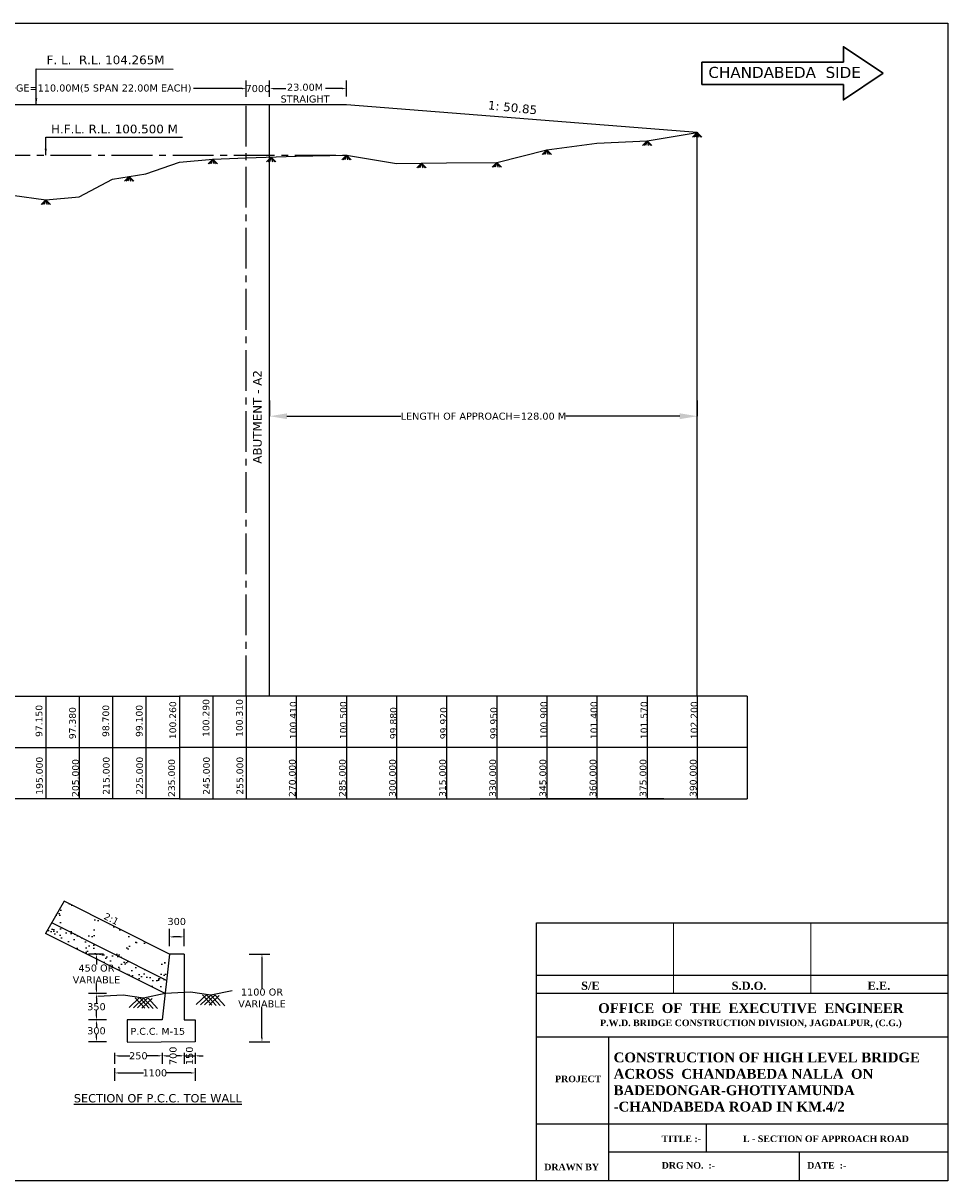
# Model space of a CAD drawing. Header units: feet. Extents: x -7746059455 to -3872629402, y -13315170765 to -6657188523.
# Tile 34 of 52: x -3872814378 to -3872779780, y -6657607605 to -6657564280. Entities that reach past the tile are written whole.
import ezdxf

# ---------------------------------------------------------------- set-up
doc = ezdxf.new("R2010")
doc.units = ezdxf.units.FT
doc.header["$MEASUREMENT"] = 0
doc.header["$PDMODE"] = 34
doc.header["$PDSIZE"] = 40
doc.linetypes.add('CENTER2', pattern=[28.575, 19.05, -3.175, 3.175, -3.175])
for name, color, linetype in [('CHAINAGE', 7, 'Continuous'), ('CHNGE', 7, 'Continuous'), ('GROUND_LVL', 114, 'Continuous'), ('TEX', 6, 'Continuous'), ('TEXT', 7, 'Continuous')]:
    doc.layers.add(name, color=color, linetype=linetype)
doc.layers.add('DIMENTION', color=7, linetype='Continuous', lineweight=9)
doc.styles.get("Standard").update_dxf_attribs({"font": 'verdana.ttf', "height": 264})
doc.dimstyles.new('Copy of ISO-25--------4', dxfattribs={"dimtxt": 200, "dimasz": 150, "dimexe": 300, "dimexo": 300, "dimgap": 0.02, "dimtad": 0, "dimtih": 1, "dimtoh": 1, "dimdec": 0, "dimlfac": 4, "dimdsep": 46, "dimtxsty": 'Standard', "dimcen": 150, "dimclrd": 1, "dimclre": 1, "dimclrt": 1, "dimadec": 0, "dimazin": 0, "dimtfac": 1, "dimtdec": 0, "dimtmove": 2, "dimatfit": 3, "dimfxl": 300, "dimarcsym": 0})
doc.dimstyles.new('Copy of Standard', dxfattribs={"dimtxt": 150.0005, "dimasz": 650, "dimexe": 0.18, "dimexo": 0.0625, "dimgap": 0.09, "dimtad": 0, "dimtih": 1, "dimtoh": 1, "dimdec": 0, "dimzin": 0, "dimdsep": 46, "dimtxsty": 'Standard', "dimcen": 0.09, "dimclrt": 3, "dimadec": 0, "dimazin": 0, "dimtfac": 1, "dimtdec": 0, "dimtofl": 0, "dimtmove": 0, "dimatfit": 3, "dimfxl": 1, "dimtolj": 1, "dimtzin": 0, "dimarcsym": 0})
doc.dimstyles.new('ISO-25--------1', dxfattribs={"dimtxt": 264, "dimasz": 240, "dimexe": 300, "dimexo": 300, "dimgap": 0.02, "dimtad": 0, "dimtih": 1, "dimtoh": 1, "dimdec": 0, "dimlfac": 16, "dimdsep": 46, "dimtxsty": 'Standard', "dimcen": 192, "dimclrd": 1, "dimclre": 1, "dimclrt": 1, "dimadec": 0, "dimazin": 0, "dimtfac": 1, "dimtdec": 0, "dimtmove": 2, "dimatfit": 3, "dimfxl": 300, "dimarcsym": 0})
doc.dimstyles.new('ISO-25--------8', dxfattribs={"dimtxt": 264, "dimasz": 150, "dimexe": 300, "dimexo": 300, "dimgap": 0.02, "dimtad": 0, "dimtih": 1, "dimtoh": 1, "dimdec": 0, "dimlfac": 8, "dimdsep": 46, "dimtxsty": 'Standard', "dimcen": 150, "dimclrd": 1, "dimclre": 1, "dimclrt": 1, "dimadec": 0, "dimazin": 0, "dimtfac": 1, "dimtdec": 0, "dimtmove": 2, "dimatfit": 3, "dimfxl": 300, "dimarcsym": 0})
pattern_1 = [(142.5, (-3874850147.3, -6671332261.03), (15.313714, 468.411727), [0, -369.512685, 0, -413.270766, 0, -395.038232]), (172.5, (-3874850147.3, -6671332261.03), (-430.233515, 686.06498), [0, -199.34237, 0, -333.047618, 0, -127.627737]), (212.5, (-3874849848.3, -6671332261.03), (-757.04929, 1.375718), [0, -121.550225, 0, -437.580811, 0, -571.286059]), (222.5, (-3874849848.3, -6671332261.03), (-730.790733, 213.363325), [0, -60.775113, 0, -286.858532, 0, -328.185609])]

# ---------------------------------------------------------------- blocks, each defined once
blk = doc.blocks.new('*D94')
at = {"layer": 'Defpoints', "color": 0, "ltscale": 20, "transparency": 16777216}
for p in [(-3872808905.437021, -6657598475.125471), (-3872808905.437021, -6657599118.607933), (-3872808358.461006, -6657599118.607933)]:
    blk.add_point(p, dxfattribs=at)
at = {"layer": 'TEX', "color": 1, "lineweight": -2, "ltscale": 20, "transparency": 16777216}
for p, q in [((-3872808905.437021, -6657598818.607933), (-3872808905.437021, -6657598175.125471)), ((-3872808358.461006, -6657598818.607933), (-3872808358.461006, -6657598175.125471)), ((-3872808508.461006, -6657598475.125471), (-3872808755.437021, -6657598475.125471))]:
    blk.add_line(p, q, dxfattribs=at)
at = {"layer": 'TEX', "color": 1, "ltscale": 20, "transparency": 16777216}
for points in [[(-3872808755.437021, -6657598450.125471), (-3872808755.437021, -6657598500.125471), (-3872808905.437021, -6657598475.125471)], [(-3872808508.461006, -6657598450.125471), (-3872808508.461006, -6657598500.125471), (-3872808358.461006, -6657598475.125471)]]:
    blk.add_solid(points, dxfattribs=at)
at = {"layer": 'TEX', "color": 1, "ltscale": 20, "transparency": 16777216, "insert": (-3872808631.949014, -6657597900.122859), "char_height": 264, "attachment_point": 5}
blk.add_mtext('300', dxfattribs=at)
blk = doc.blocks.new('*D95')
at = {"layer": 'Defpoints', "color": 0, "ltscale": 20, "transparency": 16777216}
for p in [(-3872810956.59707, -6657600599.674765), (-3872811636.057668, -6657601580), (-3872810956.59707, -6657601580)]:
    blk.add_point(p, dxfattribs=at)
at = {"layer": 'TEX', "color": 1, "lineweight": -2, "ltscale": 20, "transparency": 16777216}
for p, q in [((-3872811256.59707, -6657600599.674765), (-3872811936.057668, -6657600599.674765)), ((-3872811636.057668, -6657600749.674765), (-3872811636.057668, -6657600952.321075)), ((-3872811636.057668, -6657601430), (-3872811636.057668, -6657601227.353687)), ((-3872811256.59707, -6657601580), (-3872811936.057668, -6657601580))]:
    blk.add_line(p, q, dxfattribs=at)
at = {"layer": 'TEX', "color": 1, "ltscale": 20, "transparency": 16777216}
for points in [[(-3872811661.057668, -6657600749.674765), (-3872811611.057668, -6657600749.674765), (-3872811636.057668, -6657600599.674765)], [(-3872811661.057668, -6657601430), (-3872811611.057668, -6657601430), (-3872811636.057668, -6657601580)]]:
    blk.add_solid(points, dxfattribs=at)
at = {"layer": 'TEX', "color": 1, "ltscale": 20, "transparency": 16777216, "insert": (-3872811636.057668, -6657601089.837382), "char_height": 264, "attachment_point": 5}
blk.add_mtext('350', dxfattribs=at)
blk = doc.blocks.new('*D96')
at = {"layer": 'Defpoints', "color": 0, "ltscale": 20, "transparency": 16777216}
for p in [(-3872810956.59707, -6657601580), (-3872811636.057668, -6657602400.46402), (-3872810956.59707, -6657602400.46402)]:
    blk.add_point(p, dxfattribs=at)
at = {"layer": 'TEX', "color": 1, "lineweight": -2, "ltscale": 20, "transparency": 16777216}
for p, q in [((-3872811256.59707, -6657601580), (-3872811936.057668, -6657601580)), ((-3872811636.057668, -6657601730), (-3872811636.057668, -6657601852.715704)), ((-3872811636.057668, -6657602250.46402), (-3872811636.057668, -6657602127.748316)), ((-3872811256.59707, -6657602400.46402), (-3872811936.057668, -6657602400.46402))]:
    blk.add_line(p, q, dxfattribs=at)
at = {"layer": 'TEX', "color": 1, "ltscale": 20, "transparency": 16777216}
for points in [[(-3872811661.057668, -6657601730), (-3872811611.057668, -6657601730), (-3872811636.057668, -6657601580)], [(-3872811661.057668, -6657602250.46402), (-3872811611.057668, -6657602250.46402), (-3872811636.057668, -6657602400.46402)]]:
    blk.add_solid(points, dxfattribs=at)
at = {"layer": 'TEX', "color": 1, "ltscale": 20, "transparency": 16777216, "insert": (-3872811636.057667, -6657601990.232011), "char_height": 264, "attachment_point": 5}
blk.add_mtext('300', dxfattribs=at)
blk = doc.blocks.new('*D97')
at = {"layer": 'Defpoints', "color": 0, "ltscale": 20, "transparency": 16777216}
for p in [(-3872810956.59707, -6657602513.731712), (-3872809178.925027, -6657602513.731712), (-3872809178.925027, -6657602925.744815)]:
    blk.add_point(p, dxfattribs=at)
at = {"layer": 'TEX', "color": 1, "lineweight": -2, "ltscale": 20, "transparency": 16777216}
for p, q in [((-3872810956.59707, -6657602813.731712), (-3872810956.59707, -6657603225.744815)), ((-3872810806.59707, -6657602925.744815), (-3872810387.807912, -6657602925.744815)), ((-3872809328.925027, -6657602925.744815), (-3872809747.714185, -6657602925.744815)), ((-3872809178.925027, -6657602813.731712), (-3872809178.925027, -6657603225.744815))]:
    blk.add_line(p, q, dxfattribs=at)
at = {"layer": 'TEX', "color": 1, "ltscale": 20, "transparency": 16777216}
for points in [[(-3872810806.59707, -6657602900.744815), (-3872810806.59707, -6657602950.744815), (-3872810956.59707, -6657602925.744815)], [(-3872809328.925027, -6657602900.744815), (-3872809328.925027, -6657602950.744815), (-3872809178.925027, -6657602925.744815)]]:
    blk.add_solid(points, dxfattribs=at)
at = {"layer": 'TEX', "color": 1, "ltscale": 20, "transparency": 16777216, "insert": (-3872810067.761049, -6657602925.744815), "char_height": 264, "attachment_point": 5}
blk.add_mtext('250', dxfattribs=at)
blk = doc.blocks.new('*D98')
at = {"layer": 'Defpoints', "color": 0, "ltscale": 20, "transparency": 16777216}
for p in [(-3872809178.925027, -6657602513.731712), (-3872808358.461006, -6657602513.731712), (-3872808358.461006, -6657602925.744815)]:
    blk.add_point(p, dxfattribs=at)
at = {"layer": 'TEX', "color": 1, "lineweight": -2, "ltscale": 20, "transparency": 16777216}
for p, q in [((-3872809178.925027, -6657602813.731712), (-3872809178.925027, -6657603225.744815)), ((-3872809028.925027, -6657602925.744815), (-3872808906.120671, -6657602925.744815)), ((-3872808508.461006, -6657602925.744815), (-3872808631.265358, -6657602925.744815)), ((-3872808358.461006, -6657602813.731712), (-3872808358.461006, -6657603225.744815))]:
    blk.add_line(p, q, dxfattribs=at)
at = {"layer": 'TEX', "color": 1, "ltscale": 20, "transparency": 16777216}
for points in [[(-3872809028.925027, -6657602900.744815), (-3872809028.925027, -6657602950.744815), (-3872809178.925027, -6657602925.744815)], [(-3872808508.461006, -6657602900.744815), (-3872808508.461006, -6657602950.744815), (-3872808358.461006, -6657602925.744815)]]:
    blk.add_solid(points, dxfattribs=at)
at = {"layer": 'TEX', "color": 1, "ltscale": 20, "transparency": 16777216, "insert": (-3872808768.693015, -6657602925.744815), "char_height": 264, "attachment_point": 5, "rotation": 90}
blk.add_mtext('700', dxfattribs=at)
blk = doc.blocks.new('*D99')
at = {"layer": 'Defpoints', "color": 0, "ltscale": 20, "transparency": 16777216}
for p in [(-3872808358.461006, -6657602513.731712), (-3872807948.228995, -6657602513.731712), (-3872807948.228995, -6657602925.744815)]:
    blk.add_point(p, dxfattribs=at)
at = {"layer": 'TEX', "color": 1, "lineweight": -2, "ltscale": 20, "transparency": 16777216}
for p, q in [((-3872808508.461006, -6657602925.744815), (-3872808658.461006, -6657602925.744815)), ((-3872808358.461006, -6657602813.731712), (-3872808358.461006, -6657603225.744815)), ((-3872808358.461006, -6657602925.744815), (-3872807948.228995, -6657602925.744815)), ((-3872807948.228995, -6657602813.731712), (-3872807948.228995, -6657603225.744815)), ((-3872807798.228995, -6657602925.744815), (-3872807648.228995, -6657602925.744815))]:
    blk.add_line(p, q, dxfattribs=at)
at = {"layer": 'TEX', "color": 1, "ltscale": 20, "transparency": 16777216}
for points in [[(-3872808508.461006, -6657602900.744815), (-3872808508.461006, -6657602950.744815), (-3872808358.461006, -6657602925.744815)], [(-3872807798.228995, -6657602900.744815), (-3872807798.228995, -6657602950.744815), (-3872807948.228995, -6657602925.744815)]]:
    blk.add_solid(points, dxfattribs=at)
at = {"layer": 'TEX', "color": 1, "ltscale": 20, "transparency": 16777216, "insert": (-3872808153.345, -6657602925.744815), "char_height": 264, "attachment_point": 5, "rotation": 90}
blk.add_mtext('150', dxfattribs=at)
blk = doc.blocks.new('*D100')
at = {"layer": 'Defpoints', "color": 0, "ltscale": 20, "transparency": 16777216}
for p in [(-3872811636.057668, -6657599121.136167), (-3872811072.528534, -6657599121.136167), (-3872810956.59707, -6657600599.674765)]:
    blk.add_point(p, dxfattribs=at)
at = {"layer": 'TEX', "color": 1, "lineweight": -2, "ltscale": 20, "transparency": 16777216}
for p, q in [((-3872811372.528534, -6657599121.136167), (-3872811936.057668, -6657599121.136167)), ((-3872811636.057668, -6657599271.136167), (-3872811636.057668, -6657599505.637312)), ((-3872811636.057668, -6657600449.674765), (-3872811636.057668, -6657600215.173618)), ((-3872811256.59707, -6657600599.674765), (-3872811936.057668, -6657600599.674765))]:
    blk.add_line(p, q, dxfattribs=at)
at = {"layer": 'TEX', "color": 1, "ltscale": 20, "transparency": 16777216}
for points in [[(-3872811661.057668, -6657599271.136167), (-3872811611.057668, -6657599271.136167), (-3872811636.057668, -6657599121.136167)], [(-3872811661.057668, -6657600449.674765), (-3872811611.057668, -6657600449.674765), (-3872811636.057668, -6657600599.674765)]]:
    blk.add_solid(points, dxfattribs=at)
at = {"layer": 'TEX', "color": 1, "ltscale": 20, "transparency": 16777216, "insert": (-3872811636.057667, -6657599860.405466), "char_height": 264, "attachment_point": 5}
blk.add_mtext('450 OR \\PVARIABLE', dxfattribs=at)
blk = doc.blocks.new('*D101')
at = {"layer": 'Defpoints', "color": 0, "ltscale": 20, "transparency": 16777216}
for p in [(-3872806220.68466, -6657599118.607933), (-3872806220.68466, -6657602400.46402), (-3872805442.824126, -6657602400.46402)]:
    blk.add_point(p, dxfattribs=at)
at = {"layer": 'TEX', "color": 1, "lineweight": -2, "ltscale": 20, "transparency": 16777216}
for p, q in [((-3872805920.68466, -6657599118.607933), (-3872805142.824126, -6657599118.607933)), ((-3872805442.824126, -6657599268.607933), (-3872805442.824126, -6657600404.767823)), ((-3872805442.824126, -6657602250.46402), (-3872805442.824126, -6657601114.30413)), ((-3872805920.68466, -6657602400.46402), (-3872805142.824126, -6657602400.46402))]:
    blk.add_line(p, q, dxfattribs=at)
at = {"layer": 'TEX', "color": 1, "ltscale": 20, "transparency": 16777216}
for points in [[(-3872805467.824126, -6657599268.607933), (-3872805417.824126, -6657599268.607933), (-3872805442.824126, -6657599118.607933)], [(-3872805467.824126, -6657602250.46402), (-3872805417.824126, -6657602250.46402), (-3872805442.824126, -6657602400.46402)]]:
    blk.add_solid(points, dxfattribs=at)
at = {"layer": 'TEX', "color": 1, "ltscale": 20, "transparency": 16777216, "insert": (-3872805442.824125, -6657600759.535977), "char_height": 264, "attachment_point": 5}
blk.add_mtext('1100 OR \\PVARIABLE', dxfattribs=at)
blk = doc.blocks.new('*D102')
at = {"layer": 'Defpoints', "color": 0, "ltscale": 20, "transparency": 16777216}
for p in [(-3872810956.59707, -6657603086.987951), (-3872807948.228995, -6657603086.987951), (-3872807948.228995, -6657603566.305254)]:
    blk.add_point(p, dxfattribs=at)
at = {"layer": 'TEX', "color": 1, "lineweight": -2, "ltscale": 20, "transparency": 16777216}
for p, q in [((-3872810956.59707, -6657603386.987951), (-3872810956.59707, -6657603866.305254)), ((-3872807948.228995, -6657603386.987951), (-3872807948.228995, -6657603866.305254)), ((-3872810806.59707, -6657603566.305254), (-3872809877.510265, -6657603566.305254)), ((-3872808098.228995, -6657603566.305254), (-3872809027.3158, -6657603566.305254))]:
    blk.add_line(p, q, dxfattribs=at)
at = {"layer": 'TEX', "color": 1, "ltscale": 20, "transparency": 16777216}
for points in [[(-3872810806.59707, -6657603541.305254), (-3872810806.59707, -6657603591.305254), (-3872810956.59707, -6657603566.305254)], [(-3872808098.228995, -6657603541.305254), (-3872808098.228995, -6657603591.305254), (-3872807948.228995, -6657603566.305254)]]:
    blk.add_solid(points, dxfattribs=at)
at = {"layer": 'TEX', "color": 1, "ltscale": 20, "transparency": 16777216, "insert": (-3872809452.413033, -6657603566.305254), "char_height": 264, "attachment_point": 5}
blk.add_mtext('1100', dxfattribs=at)
blk = doc.blocks.new('*D103')
at = {"layer": 'Defpoints', "color": 0, "ltscale": 20, "transparency": 16777216}
for p in [(-3872805158.261877, -6657566730), (-3872806033.261879, -6657567336.258366), (-3872805158.261877, -6657567336.258367)]:
    blk.add_point(p, dxfattribs=at)
at = {"layer": 'TEX', "color": 1, "lineweight": -2, "ltscale": 20, "transparency": 16777216}
for p, q in [((-3872806033.261879, -6657567036.258366), (-3872806033.261879, -6657566430)), ((-3872805158.261877, -6657567036.258367), (-3872805158.261877, -6657566430)), ((-3872806183.261879, -6657566730), (-3872806333.261879, -6657566730)), ((-3872806033.261879, -6657566730), (-3872806031.851724, -6657566730)), ((-3872805158.261877, -6657566730), (-3872805159.672032, -6657566730)), ((-3872805008.261877, -6657566730), (-3872804858.261877, -6657566730))]:
    blk.add_line(p, q, dxfattribs=at)
at = {"layer": 'TEX', "color": 1, "ltscale": 20, "transparency": 16777216}
for points in [[(-3872806183.261879, -6657566705), (-3872806183.261879, -6657566755), (-3872806033.261879, -6657566730)], [(-3872805008.261877, -6657566705), (-3872805008.261877, -6657566755), (-3872805158.261877, -6657566730)]]:
    blk.add_solid(points, dxfattribs=at)
at = {"layer": 'TEX', "color": 1, "ltscale": 20, "transparency": 16777216, "insert": (-3872805595.761878, -6657566730), "char_height": 264, "attachment_point": 5}
blk.add_mtext('7000', dxfattribs=at)
blk = doc.blocks.new('*D105')
at = {"layer": 'Defpoints', "color": 0, "ltscale": 20, "transparency": 16777216}
for p in [(-3872819783.261878, -6657566730), (-3872806031.851724, -6657566730), (-3872806031.851724, -6657566730)]:
    blk.add_point(p, dxfattribs=at)
at = {"layer": 'TEX', "color": 1, "lineweight": -2, "ltscale": 20, "transparency": 16777216}
for p, q in [((-3872819633.261878, -6657566730), (-3872817804.962966, -6657566730)), ((-3872806181.851724, -6657566730), (-3872808010.150636, -6657566730))]:
    blk.add_line(p, q, dxfattribs=at)
at = {"layer": 'TEX', "color": 1, "ltscale": 20, "transparency": 16777216}
for points in [[(-3872819633.261878, -6657566705), (-3872819633.261878, -6657566755), (-3872819783.261878, -6657566730)], [(-3872806181.851724, -6657566705), (-3872806181.851724, -6657566755), (-3872806031.851724, -6657566730)]]:
    blk.add_solid(points, dxfattribs=at)
at = {"layer": 'TEX', "color": 1, "ltscale": 20, "transparency": 16777216, "insert": (-3872812907.556801, -6657566730), "char_height": 264, "attachment_point": 5}
blk.add_mtext('LENGTH OF BRIDGE=110.00M(5 SPAN 22.00M EACH)', dxfattribs=at)
blk = doc.blocks.new('*D107')
at = {"layer": 'Defpoints', "color": 0, "ltscale": 20, "transparency": 16777216}
for p in [(-3872805158.261877, -6657578402.508366), (-3872789158.261878, -6657578402.508367), (-3872789158.261878, -6657578990)]:
    blk.add_point(p, dxfattribs=at)
at = {"layer": 'TEX', "color": 0, "lineweight": -2, "ltscale": 20, "transparency": 16777216}
for p, q in [((-3872805158.261877, -6657578402.570866), (-3872805158.261877, -6657578990.18)), ((-3872789158.261878, -6657578402.570867), (-3872789158.261878, -6657578990.18)), ((-3872804508.261877, -6657578990), (-3872800246.655437, -6657578990)), ((-3872789808.261878, -6657578990), (-3872794069.868318, -6657578990))]:
    blk.add_line(p, q, dxfattribs=at)
at = {"layer": 'TEX', "color": 0, "ltscale": 20, "transparency": 16777216}
for points in [[(-3872804508.261877, -6657578881.666667), (-3872804508.261877, -6657579098.333333), (-3872805158.261877, -6657578990)], [(-3872789808.261878, -6657578881.666667), (-3872789808.261878, -6657579098.333333), (-3872789158.261878, -6657578990)]]:
    blk.add_solid(points, dxfattribs=at)
at = {"layer": 'TEX', "color": 3, "ltscale": 20, "transparency": 16777216, "insert": (-3872797158.261878, -6657578990), "char_height": 264, "attachment_point": 5}
blk.add_mtext('\\A1;LENGTH OF APPROACH=128.00 M', dxfattribs=at)

msp = doc.modelspace()

# ---------------------------------------------------------------- hatches: boundary and pattern name
at = {"layer": 'TEX', "ltscale": 20}
h = msp.add_hatch(dxfattribs=at)
h.set_pattern_fill('AR-SAND', color=256, scale=243.100451, style=0)
h.set_pattern_definition(pattern_1)
h.paths.add_polyline_path([(-3872813307.848392, -6657597948.803404), (-3872812847.143229, -6657597139.661778), (-3872808905.717935, -6657599121.136156), (-3872809015.239313, -6657600106.828553)])
h.paths.add_polyline_path([(-3872810552.122948, -6657598956.088029), (-3872810432.93471, -6657598709.937969, 0.4142135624), (-3872810559.896535, -6657598344.599663), (-3872811170.280645, -6657598049.045783, 0.4142135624), (-3872811535.618948, -6657598176.007608), (-3872811654.807186, -6657598422.157675, 0.4142135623), (-3872811527.84536, -6657598787.495974), (-3872810917.461247, -6657599083.049856, 0.4142135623)], flags=16)
h.paths.add_polyline_path([(-3872810253.032683, -6657599428.383086), (-3872809642.648571, -6657599723.936967, 0.4142135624), (-3872809277.310269, -6657599596.975142), (-3872809158.12203, -6657599350.825077, 0.4142135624), (-3872809285.083858, -6657598985.486776), (-3872809895.467968, -6657598689.932893, 0.4142135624), (-3872810260.80627, -6657598816.894716), (-3872810379.994507, -6657599063.044779, 0.4142135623)], flags=16)
h.paths.add_polyline_path([(-3872811837.057658, -6657598313.487167), (-3872811717.869422, -6657598067.337106, 0.4142135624), (-3872811844.831247, -6657597701.998803), (-3872812455.215357, -6657597406.444921, 0.4142135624), (-3872812820.553658, -6657597533.406748), (-3872812939.741896, -6657597779.556809, 0.4142135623), (-3872812812.780072, -6657598144.895113), (-3872812202.395962, -6657598440.448996, 0.4142135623)], flags=16)
h = msp.add_hatch(dxfattribs=at)
h.set_pattern_fill('AR-SAND', color=256, scale=243.100451, style=0)
h.set_pattern_definition(pattern_1)
h.paths.add_polyline_path([(-3872813538.200974, -6657598353.374218), (-3872813307.848392, -6657597948.803404), (-3872809015.239313, -6657600106.828553), (-3872809070, -6657600599.674753)])

# ---------------------------------------------------------------- linework, layer by layer
at = {"ltscale": 20}
for p, q in [((-3872789158.261878, -6657568368.758369), (-3872789332.918515, -6657568543.216705)), ((-3872789158.261878, -6657568368.758369), (-3872789291.679421, -6657568543.216705)), ((-3872789158.261878, -6657568368.758369), (-3872789217.829331, -6657568543.216713)), ((-3872789158.261878, -6657568368.758369), (-3872788983.605239, -6657568543.216705)), ((-3872789158.261878, -6657568368.758369), (-3872789028.386521, -6657568543.216705)), ((-3872789158.261878, -6657568368.758369), (-3872789117.10115, -6657568543.216713)), ((-3872791033.261878, -6657568683.758369), (-3872791207.918515, -6657568858.216705)), ((-3872791033.261878, -6657568683.758369), (-3872791166.679421, -6657568858.216705)), ((-3872791033.261878, -6657568683.758369), (-3872791092.829331, -6657568858.216713)), ((-3872791033.261878, -6657568683.758369), (-3872790858.605239, -6657568858.216705)), ((-3872791033.261878, -6657568683.758369), (-3872790903.386521, -6657568858.216705)), ((-3872791033.261878, -6657568683.758369), (-3872790992.10115, -6657568858.216713)), ((-3872805095.761878, -6657569293.758367), (-3872805270.418515, -6657569468.216702)), ((-3872805095.761878, -6657569293.758367), (-3872805229.179421, -6657569468.216702)), ((-3872805095.761878, -6657569293.758367), (-3872805155.329331, -6657569468.21671)), ((-3872805095.761878, -6657569293.758367), (-3872804921.105239, -6657569468.216702)), ((-3872805095.761878, -6657569293.758367), (-3872804965.886521, -6657569468.216702)), ((-3872805095.761878, -6657569293.758367), (-3872805054.60115, -6657569468.21671)), ((-3872802283.261878, -6657569220.000001), (-3872802457.918515, -6657569394.458337)), ((-3872802283.261878, -6657569220.000001), (-3872802416.679421, -6657569394.458337)), ((-3872802283.261878, -6657569220.000001), (-3872802342.829331, -6657569394.458344)), ((-3872802283.261878, -6657569220.000001), (-3872802108.605239, -6657569394.458337)), ((-3872802283.261878, -6657569220.000001), (-3872802153.386521, -6657569394.458337)), ((-3872802283.261878, -6657569220.000001), (-3872802242.10115, -6657569394.458344)), ((-3872794783.261878, -6657569018.758368), (-3872794957.918515, -6657569193.216704)), ((-3872794783.261878, -6657569018.758368), (-3872794916.679421, -6657569193.216704)), ((-3872794783.261878, -6657569018.758368), (-3872794842.829331, -6657569193.216712)), ((-3872794783.261878, -6657569018.758368), (-3872794608.605239, -6657569193.216704)), ((-3872794783.261878, -6657569018.758368), (-3872794653.386521, -6657569193.216704)), ((-3872794783.261878, -6657569018.758368), (-3872794742.10115, -6657569193.216712)), ((-3872807283.261878, -6657569370.000001), (-3872807457.918515, -6657569544.458337)), ((-3872807283.261878, -6657569370.000001), (-3872807416.679421, -6657569544.458337)), ((-3872807283.261878, -6657569370.000001), (-3872807342.829331, -6657569544.458344)), ((-3872807283.261878, -6657569370.000001), (-3872807108.605239, -6657569544.458337)), ((-3872807283.261878, -6657569370.000001), (-3872807153.386521, -6657569544.458337)), ((-3872807283.261878, -6657569370.000001), (-3872807242.10115, -6657569544.458344)), ((-3872799470.761878, -6657569518.758368), (-3872799645.418515, -6657569693.216703)), ((-3872799470.761878, -6657569518.758368), (-3872799604.179421, -6657569693.216703)), ((-3872799470.761878, -6657569518.758368), (-3872799530.329331, -6657569693.216711)), ((-3872799470.761878, -6657569518.758368), (-3872799296.105239, -6657569693.216703)), ((-3872799470.761878, -6657569518.758368), (-3872799340.886521, -6657569693.216703)), ((-3872799470.761878, -6657569518.758368), (-3872799429.60115, -6657569693.216711)), ((-3872796658.261878, -6657569493.758368), (-3872796832.918515, -6657569668.216704)), ((-3872796658.261878, -6657569493.758368), (-3872796791.679421, -6657569668.216704)), ((-3872796658.261878, -6657569493.758368), (-3872796717.829331, -6657569668.216712)), ((-3872796658.261878, -6657569493.758368), (-3872796483.605239, -6657569668.216704)), ((-3872796658.261878, -6657569493.758368), (-3872796528.386521, -6657569668.216704)), ((-3872796658.261878, -6657569493.758368), (-3872796617.10115, -6657569668.216712)), ((-3872810408.261878, -6657570018.758367), (-3872810582.918515, -6657570193.216702)), ((-3872810408.261878, -6657570018.758367), (-3872810541.679421, -6657570193.216702)), ((-3872810408.261878, -6657570018.758367), (-3872810467.829331, -6657570193.21671)), ((-3872810408.261878, -6657570018.758367), (-3872810233.605239, -6657570193.216702)), ((-3872810408.261878, -6657570018.758367), (-3872810278.386521, -6657570193.216702)), ((-3872810408.261878, -6657570018.758367), (-3872810367.10115, -6657570193.21671)), ((-3872813533.261878, -6657570893.758368), (-3872813707.918515, -6657571068.216703)), ((-3872813533.261878, -6657570893.758368), (-3872813666.679421, -6657571068.216703)), ((-3872813533.261878, -6657570893.758368), (-3872813592.829331, -6657571068.216711)), ((-3872813533.261878, -6657570893.758368), (-3872813358.605239, -6657571068.216703)), ((-3872813533.261878, -6657570893.758368), (-3872813403.386521, -6657571068.216703)), ((-3872813533.261878, -6657570893.758368), (-3872813492.10115, -6657571068.216711))]:
    msp.add_line(p, q, dxfattribs=at)
at = {"layer": 'CHAINAGE', "color": 3}
for p, q in [((-3872812283.261878, -6657589468.75837), (-3872812283.261878, -6657593310)), ((-3872808533.261878, -6657589468.758373), (-3872808533.261878, -6657593310.000003)), ((-3872787283.261878, -6657589468.758373), (-3872807595.761878, -6657589468.758366)), ((-3872804158.261878, -6657589468.758372), (-3872804158.261878, -6657593310.000002)), ((-3872802283.261878, -6657589468.758372), (-3872802283.261878, -6657593310.000002)), ((-3872800408.261878, -6657589468.758367), (-3872800408.261878, -6657593309.999996)), ((-3872798533.261878, -6657589468.758372), (-3872798533.261878, -6657593310.000002)), ((-3872796658.261878, -6657589468.758372), (-3872796658.261878, -6657593310.000002)), ((-3872794783.261878, -6657589468.758372), (-3872794783.261878, -6657593310.000002)), ((-3872792908.261878, -6657589468.758367), (-3872792908.261878, -6657593309.999996)), ((-3872791033.261878, -6657589468.758372), (-3872791033.261878, -6657593310.000002)), ((-3872789158.261878, -6657589468.758372), (-3872789158.261878, -6657593310.000002)), ((-3872787283.261878, -6657589468.758372), (-3872787283.261878, -6657593310.000002)), ((-3872843810, -6657591389.379185), (-3872808533.261878, -6657591389.379183)), ((-3872787283.261878, -6657591389.379185), (-3872808533.261878, -6657591389.379183)), ((-3872807595.761878, -6657593310), (-3872787283.261878, -6657593310))]:
    msp.add_line(p, q, dxfattribs=at)
for points in [[(-3872808533.261878, -6657593310), (-3872843810, -6657593309.999999), (-3872843810, -6657589468.75837), (-3872808533.261878, -6657589468.758366)], [(-3872787283.261878, -6657589468.758368), (-3872808533.261878, -6657589468.758366)]]:
    msp.add_lwpolyline(points, dxfattribs=at)
at = {"layer": 'CHNGE', "color": 31}
msp.add_line((-3872811144.58623, -6657598061.317381), (-3872811144.58623, -6657598061.317381), dxfattribs=at)
at = {"layer": 'DIMENTION', "color": 5, "lineweight": 30, "ltscale": 20}
for p, q in [((-3872788990, -6657565735.76602), (-3872783688.154804, -6657565735.76602)), ((-3872788990, -6657566580), (-3872788990, -6657565735.76602)), ((-3872783688.154804, -6657566580), (-3872788990, -6657566580.000001))]:
    msp.add_line(p, q, dxfattribs=at)
at = {"layer": 'DIMENTION', "ltscale": 20}
for p, q in [((-3872790044.143167, -6657597947.77794), (-3872790044.14317, -6657600585.494023)), ((-3872784912.071581, -6657597947.77794), (-3872784912.071585, -6657600585.494023))]:
    msp.add_line(p, q, dxfattribs=at)
at = {"layer": 'DIMENTION', "color": 5, "lineweight": 30, "ltscale": 20}
for points in [[(-3872783688.154804, -6657565735.76602), (-3872783688.154804, -6657565162.737814), (-3872782200, -6657566157.883012)], [(-3872783688.154804, -6657566580), (-3872783688.154804, -6657567153.028205), (-3872782200, -6657566157.883012)]]:
    msp.add_lwpolyline(points, dxfattribs=at)
at = {"layer": 'GROUND_LVL', "ltscale": 20}
msp.add_line((-3872795408.26188, -6657589468.75837), (-3872795845.76188, -6657589468.75837), dxfattribs=at)
at = {"layer": 'GROUND_LVL', "color": 4}
for p, q in [((-3872795176.214753, -6657607604.691497), (-3872795176.214753, -6657597947.77794)), ((-3872795176.214753, -6657597947.77794), (-3872779780, -6657597947.77794)), ((-3872795176.214753, -6657599905.980959), (-3872779780, -6657599905.980959)), ((-3872795176.214753, -6657600585.494023), (-3872779780, -6657600585.494023)), ((-3872795176.214753, -6657602211.989956), (-3872779780, -6657602211.989956)), ((-3872792473.673384, -6657602211.989956), (-3872792473.673384, -6657607604.691497)), ((-3872795176.214753, -6657605475.659531), (-3872779780, -6657605475.659531)), ((-3872788825, -6657605475.659531), (-3872788825, -6657606514.691496)), ((-3872792473.673386, -6657606514.691496), (-3872779780, -6657606514.691496)), ((-3872785345.712565, -6657606514.691496), (-3872785345.712565, -6657607604.691497))]:
    msp.add_line(p, q, dxfattribs=at)
at = {"layer": 'TEX', "color": 1, "ltscale": 20}
for p, q in [((-3872805158.261877, -6657567030), (-3872805158.261877, -6657566430)), ((-3872802283.261878, -6657567029.999999), (-3872802283.261878, -6657566430)), ((-3872805008.261877, -6657566730), (-3872804550, -6657566730)), ((-3872802433.261878, -6657566730), (-3872803070, -6657566730))]:
    msp.add_line(p, q, dxfattribs=at)
at = {"layer": 'TEX', "color": 3, "ltscale": 20}
for p, q in [((-3872802283.261878, -6657567336.258365), (-3872824783.261878, -6657567336.258368)), ((-3872789158.261878, -6657568368.758368), (-3872802283.261878, -6657567336.258365)), ((-3872789158.261878, -6657589468.758368), (-3872789158.261878, -6657568368.758368)), ((-3872806033.261878, -6657569323.758366), (-3872804158.261878, -6657569263.758367)), ((-3872804158.261878, -6657569263.758367), (-3872802283.261878, -6657569220)), ((-3872809783.261878, -6657569918.758366), (-3872808533.261878, -6657569480)), ((-3872808533.261878, -6657569480), (-3872807283.261878, -6657569370)), ((-3872807283.261878, -6657569370), (-3872806033.261878, -6657569323.758366)), ((-3872812283.261878, -6657570778.758367), (-3872811033.261878, -6657570118.758366)), ((-3872811033.261878, -6657570118.758366), (-3872809783.261878, -6657569918.758366)), ((-3872814783.261878, -6657570713.758367), (-3872813533.261878, -6657570893.758367)), ((-3872813533.261878, -6657570893.758367), (-3872812283.261878, -6657570778.758367)), ((-3872813533.261878, -6657589468.758369), (-3872813533.261878, -6657593309.999999)), ((-3872811033.261878, -6657589468.758369), (-3872811033.261878, -6657593309.999999)), ((-3872809783.261878, -6657589468.75837), (-3872809783.261878, -6657593310)), ((-3872807283.261878, -6657589468.75837), (-3872807283.261878, -6657593310)), ((-3872806033.261878, -6657589468.75837), (-3872806033.261878, -6657593310)), ((-3872797283.261878, -6657589468.75837), (-3872797658.261878, -6657589468.75837)), ((-3872794002.010947, -6657591389.067368), (-3872794939.510739, -6657591389.691002)), ((-3872793533.261051, -6657591389.379185), (-3872794470.760843, -6657591390.002819)), ((-3872793064.511154, -6657591389.067368), (-3872794002.010947, -6657591389.691002)), ((-3872792595.761258, -6657591389.379185), (-3872793533.261051, -6657591390.002819)), ((-3872792595.761258, -6657591389.379185), (-3872793533.261051, -6657591390.002819)), ((-3872792127.011362, -6657591389.067368), (-3872793064.511154, -6657591389.691002)), ((-3872792127.011362, -6657591389.067368), (-3872793064.511154, -6657591389.691002)), ((-3872792127.011362, -6657591389.067368), (-3872793064.511154, -6657591389.691002)), ((-3872791658.261466, -6657591389.379185), (-3872792595.761258, -6657591390.002819)), ((-3872791189.511569, -6657591389.067368), (-3872792127.011362, -6657591389.691002)), ((-3872790720.761673, -6657591388.75555), (-3872791658.261466, -6657591389.379185)), ((-3872790720.761673, -6657591389.379185), (-3872791658.261466, -6657591390.002819)), ((-3872790720.761673, -6657591389.379185), (-3872791658.261466, -6657591390.002819)), ((-3872789783.26188, -6657591389.379185), (-3872790720.761673, -6657591390.002819)), ((-3872808533.261878, -6657593310), (-3872807595.761878, -6657593310))]:
    msp.add_line(p, q, dxfattribs=at)
at = {"layer": 'TEX', "linetype": 'CENTER2', "ltscale": 80}
for p, q in [((-3872806033.261878, -6657589468.758366), (-3872806033.261879, -6657567336.258366)), ((-3872824783.261878, -6657569218.758368), (-3872802283.261878, -6657569218.758367))]:
    msp.add_line(p, q, dxfattribs=at)
at = {"layer": 'TEX', "ltscale": 20}
for p, q in [((-3872805158.261878, -6657589468.758366), (-3872805158.261877, -6657567336.258367)), ((-3872794783.261878, -6657593310), (-3872795408.261878, -6657593309.999999)), ((-3872794158.261878, -6657593310), (-3872794783.261878, -6657593310)), ((-3872793533.261878, -6657593310), (-3872794158.261878, -6657593310)), ((-3872794158.261878, -6657593310), (-3872794158.261878, -6657593310)), ((-3872792908.261878, -6657593309.999999), (-3872793533.261878, -6657593309.999999)), ((-3872792283.261878, -6657593309.999999), (-3872792908.261878, -6657593309.999999)), ((-3872791658.261878, -6657593309.999999), (-3872792283.261878, -6657593309.999999)), ((-3872792283.261878, -6657593309.999999), (-3872791658.261878, -6657593309.999999)), ((-3872791033.26188, -6657593310), (-3872791658.26188, -6657593310)), ((-3872790408.26188, -6657593310), (-3872791033.26188, -6657593310)), ((-3872812847.143229, -6657597139.661788), (-3872813538.200974, -6657598353.374228)), ((-3872808905.717935, -6657599121.136167), (-3872812847.143229, -6657597139.661788)), ((-3872809015.239313, -6657600106.828568), (-3872813303.464653, -6657597951.007258)), ((-3872809070, -6657600599.674765), (-3872813538.200974, -6657598353.374228)), ((-3872808905.437021, -6657599118.607933), (-3872809178.925027, -6657601580)), ((-3872808358.461006, -6657599118.607933), (-3872808905.437021, -6657599118.607933)), ((-3872808358.461006, -6657599118.607933), (-3872808358.461006, -6657601580)), ((-3872810417.220101, -6657601118.171532), (-3872810035.752054, -6657600758.517234)), ((-3872810251.000513, -6657601124.487875), (-3872809869.532471, -6657600764.833576)), ((-3872809831.702901, -6657601140.421187), (-3872810184.77654, -6657600752.854305)), ((-3872810101.97603, -6657601130.150805), (-3872809720.50799, -6657600770.496507)), ((-3872809665.483318, -6657601146.737528), (-3872810018.556956, -6657600759.170646)), ((-3872809935.756449, -6657601136.467149), (-3872809554.288408, -6657600776.812853)), ((-3872809516.458836, -6657601152.400456), (-3872809869.532471, -6657600764.833576)), ((-3872809350.239253, -6657601158.716806), (-3872809703.31289, -6657600771.149925)), ((-3872807903.904272, -6657601009.102745), (-3872807522.436225, -6657600649.448442)), ((-3872807737.684684, -6657601015.419085), (-3872807356.216642, -6657600655.764786)), ((-3872807318.387072, -6657601031.352399), (-3872807671.46071, -6657600643.785518)), ((-3872807588.660203, -6657601021.082015), (-3872807207.192159, -6657600661.427717)), ((-3872807152.167488, -6657601037.668739), (-3872807505.241126, -6657600650.101855)), ((-3872807422.44062, -6657601027.398359), (-3872807040.972578, -6657600667.74406)), ((-3872807003.143006, -6657601043.331666), (-3872807356.216642, -6657600655.764786)), ((-3872806836.923422, -6657601049.648014), (-3872807189.99706, -6657600662.081132)), ((-3872810490, -6657601580), (-3872810490, -6657602400.46402)), ((-3872809178.925027, -6657601580), (-3872810490, -6657601580)), ((-3872808358.461006, -6657601580), (-3872807948.228995, -6657601580)), ((-3872807948.228995, -6657601580), (-3872807948.228995, -6657602400.46402)), ((-3872807948.228995, -6657602400.46402), (-3872810490, -6657602430))]:
    msp.add_line(p, q, dxfattribs=at)
at = {"layer": 'TEX', "color": 3, "ltscale": 20}
msp.add_lwpolyline([(-3872848980, -6657564280), (-3872779780, -6657564280), (-3872779780, -6657607604.691504), (-3872848980, -6657607604.691504)], close=True, dxfattribs=at)
for points in [[(-3872791033.261878, -6657568683.758368), (-3872789158.261878, -6657568368.758368)], [(-3872802283.261878, -6657569218.758367), (-3872800408.261878, -6657569528.758367), (-3872798533.261878, -6657569508.758367), (-3872796658.261878, -6657569493.758368), (-3872794783.261878, -6657569018.758368), (-3872792908.261878, -6657568768.758367), (-3872791033.261878, -6657568683.758368)]]:
    msp.add_lwpolyline(points, dxfattribs=at)
at = {"layer": 'TEX', "ltscale": 20}
for points in [[(-3872806556.684172, -6657600490.605976), (-3872806556.684172, -6657600490.605976), (-3872807356.216642, -6657600655.764786), (-3872808122.966421, -6657600545.546014), (-3872809070, -6657600599.674765)], [(-3872809070.000002, -6657600599.674765), (-3872809070.000002, -6657600599.674765), (-3872809869.532471, -6657600764.833576), (-3872810636.28225, -6657600654.614801), (-3872811583.315831, -6657600708.743555)]]:
    msp.add_lwpolyline(points, dxfattribs=at)
at = {"layer": 'TEX', "color": 1, "ltscale": 20}
for points in [[(-3872805008.261877, -6657566705), (-3872805008.261877, -6657566755), (-3872805158.261877, -6657566730)], [(-3872802433.261878, -6657566705), (-3872802433.261878, -6657566755), (-3872802283.261878, -6657566730)]]:
    msp.add_solid(points, dxfattribs=at)

# ---------------------------------------------------------------- texts
at = {"layer": 'CHAINAGE', "color": 241}
for s, p in [('97.150', (-3872813660.934354, -6657590992.261147)), ('97.380', (-3872812408.881695, -6657591075.448275)), ('98.700', (-3872811160.934354, -6657590992.261147)), ('99.100', (-3872809910.934354, -6657590992.261148)), ('100.260', (-3872808654.448683, -6657591075.448277)), ('100.290', (-3872807410.934354, -6657590992.261148)), ('100.310', (-3872806160.934354, -6657590992.261148)), ('100.410', (-3872804149.448682, -6657591075.448277)), ('100.500', (-3872802274.448682, -6657591075.448277)), ('99.880', (-3872800399.448682, -6657591075.448271)), ('99.920', (-3872798524.448682, -6657591075.448277)), ('99.950', (-3872796649.448682, -6657591075.448277)), ('100.900', (-3872794774.448682, -6657591075.448277)), ('101.400', (-3872792899.448682, -6657591075.448271)), ('101.570', (-3872791024.448682, -6657591075.448277)), ('102.200', (-3872789149.448682, -6657591075.448277))]:
    msp.add_text(s, height=250, rotation=90, dxfattribs=at).set_placement(p)
at = {"layer": 'CHAINAGE', "color": 241, "char_height": 250, "width": 1234.1875, "rotation": 90}
for s, insert, attachment_point in [('195.000', (-3872813640.635026, -6657593153.668617), 7), ('205.000', (-3872812546.521101, -6657593236.855745), 1), ('215.000', (-3872811140.635026, -6657593153.668617), 7), ('225.000', (-3872809890.635026, -6657593153.668618), 7), ('235.000', (-3872808948.042108, -6657593236.855748), 1), ('245.000', (-3872807390.635026, -6657593153.668618), 7), ('255.000', (-3872806140.635026, -6657593153.668618), 7), ('270.000', (-3872804434.78023, -6657593236.855747), 1), ('285.000', (-3872802559.78023, -6657593236.855747), 1), ('300.000', (-3872800684.78023, -6657593236.855742), 1), ('315.000', (-3872798809.78023, -6657593236.855747), 1), ('330.000', (-3872796934.78023, -6657593236.855747), 1), ('345.000', (-3872795059.78023, -6657593236.855747), 1), ('360.000', (-3872793184.78023, -6657593236.855742), 1), ('375.000', (-3872791309.78023, -6657593236.855747), 1), ('390.000', (-3872789434.78023, -6657593236.855747), 1)]:
    msp.add_mtext(s, dxfattribs=dict(at, insert=insert, attachment_point=attachment_point))
at = {"layer": 'CHNGE', "insert": (-3872810762.440808, -6657597813.746827), "char_height": 257.9890176, "width": 729.45674318, "attachment_point": 3, "rotation": 333.3099324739}
msp.add_mtext('2:1', dxfattribs=at)
at = {"layer": 'CHNGE', "insert": (-3872810360.465065, -6657601879.581141), "char_height": 257.9890176, "width": 17845.6610813, "attachment_point": 1}
msp.add_mtext('P.C.C. M-15', dxfattribs=at)
at = {"layer": 'TEX', "color": 1, "ltscale": 20, "insert": (-3872803830.761878, -6657566900), "char_height": 264, "attachment_point": 5}
msp.add_mtext('23.00M\\PSTRAIGHT', dxfattribs=at)
at = {"layer": 'TEX', "ltscale": 20, "insert": (-3872796967.981699, -6657567181.285861), "char_height": 324, "width": 2277.81788374, "attachment_point": 1, "rotation": 354.052581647}
msp.add_mtext('1: 50.85', dxfattribs=at)
at = {"layer": 'TEX', "linetype": 'CENTER2', "ltscale": 80, "insert": (-3872805447.748786, -6657580767.772105), "char_height": 324, "width": 4090.00000286, "attachment_point": 7, "rotation": 90}
msp.add_mtext('ABUTMENT - A2', dxfattribs=at)
at = {"layer": 'TEX'}
for s, insert, char_height, width, attachment_point in [('{\\fTimes New Roman|b1|i0|c0|p18;S/E}', (-3872793500.584803, -6657600148.323877), 306.735, 960.86103454, 1), ('{\\fTimes New Roman|b1|i0|c0|p18;S.D.O.}', (-3872787869.989425, -6657600148.323877), 306.735, 2132.5198752, 1), ('{\\fTimes New Roman|b1|i0|c0|p18;E.E.}', (-3872782783.776575, -6657600148.323877), 306.735, 2132.5198752, 1), ('{\\fTimes New Roman|b1|i0|c0|p18;OFFICE  OF  THE  EXECUTIVE  ENGINEER\\P\\H0.6667x;P.W.D. BRIDGE CONSTRUCTION DIVISION, JAGDALPUR, (C.G.)}', (-3872787148.804939, -6657600956.552481), 368.082, 18553.3695204, 2), ('{\\fTimes New Roman|b1|i0|c0|p18;CONSTRUCTION OF HIGH LEVEL BRIDGE\\PACROSS  CHANDABEDA NALLA  ON BADEDONGAR-GHOTIYAMUNDA\\P-CHANDABEDA ROAD IN KM.4/2     }', (-3872792284.635317, -6657602802.121243), 368.082, 11924.10570073, 1), ('{\\fTimes New Roman|b1|i0|c0|p18;PROJECT}', (-3872794476.630959, -6657603666.889123), 245.388, 3424.3650012, 1), ('{\\fTimes New Roman|b1|i0|c0|p18;TITLE :-}', (-3872790487.371934, -6657605908.393802), 245.388, 3424.3650012, 1), ('{\\fTimes New Roman|b1|i0|c0|p18;L - SECTION OF APPROACH ROAD}', (-3872787445, -6657605908.393802), 245.388, 11041.9446852, 1), ('{\\fTimes New Roman|b1|i0|c0|p18;DRAWN BY}', (-3872794880.480767, -6657606964.928139), 245.388, 3424.3650012, 1), ('{\\fTimes New Roman|b1|i0|c0|p18;DRG NO.  :-  }', (-3872790487.371934, -6657606902.109), 245.388, 9083.0122812, 1), ('{\\fTimes New Roman|b1|i0|c0|p18;DATE  :-    }', (-3872785043.067771, -6657606902.109), 245.388, 3424.3650012, 1)]:
    msp.add_mtext(s, dxfattribs=dict(at, insert=insert, char_height=char_height, width=width, attachment_point=attachment_point))
at = {"layer": 'TEX', "ltscale": 20, "insert": (-3872809339.52918, -6657604358.460702), "char_height": 309.58682112, "width": 7473.7220027, "attachment_point": 2}
msp.add_mtext('{\\LSECTION OF P.C.C. TOE WALL}', dxfattribs=at)
at = {"layer": 'TEXT', "color": 6, "char_height": 324, "attachment_point": 4}
for s, insert, width in [('F. L.  R.L. 104.265M', (-3872813500, -6657565656.002841), 17393.14995337), ('H.F.L. R.L. 100.500 M', (-3872813334.909302, -6657568243.941769), 5031.08566952)]:
    msp.add_mtext(s, dxfattribs=dict(at, insert=insert, width=width))
at = {"layer": 'TEXT', "color": 191, "lineweight": 30, "insert": (-3872783034.608289, -6657565916.599496), "char_height": 412.776, "width": 6026.11878276, "attachment_point": 3}
msp.add_mtext('CHANDABEDA  SIDE', dxfattribs=at)

# ---------------------------------------------------------------- dimensions: what is measured, and where the dimension line sits
at = {"layer": 'TEX', "color": 3, "ltscale": 20}
dim = msp.add_linear_dim(base=(-3872806031.851724, -6657566730), p1=(-3872819783.261878, -6657566730), p2=(-3872806031.851724, -6657566730), text='LENGTH OF BRIDGE=110.00M(5 SPAN 22.00M EACH)', dimstyle='ISO-25--------8', dxfattribs=at)
dim.commit()
dim.dimension.update_dxf_attribs({"geometry": '*D105', "text_midpoint": (-3872812907.556801, -6657566730)})
dim = msp.add_linear_dim(base=(-3872805158.261877, -6657566730), p1=(-3872806033.261879, -6657567336.258366), p2=(-3872805158.261877, -6657567336.258367), dimstyle='ISO-25--------8', dxfattribs=at)
dim.commit()
dim.dimension.update_dxf_attribs({"geometry": '*D103', "text_midpoint": (-3872805595.761878, -6657566730)})
at = {"layer": 'TEX', "ltscale": 20}
for base, p1, p2, text, dimstyle, picture, middle in [((-3872789158.261878, -6657578990), (-3872805158.261877, -6657578402.508366), (-3872789158.261878, -6657578402.508367), 'LENGTH OF APPROACH=128.00 M', 'Copy of Standard', '*D107', (-3872797158.261878, -6657578990)), ((-3872808905.437021, -6657598475.125471), (-3872808358.461006, -6657599118.607933), (-3872808905.437021, -6657599118.607933), '300', 'Copy of ISO-25--------4', '*D94', (-3872808631.949014, -6657597900.122859)), ((-3872809178.925027, -6657602925.744815), (-3872810956.59707, -6657602513.731712), (-3872809178.925027, -6657602513.731712), '250', 'Copy of ISO-25--------4', '*D97', (-3872810067.761049, -6657602925.744815)), ((-3872807948.228995, -6657603566.305254), (-3872810956.59707, -6657603086.987951), (-3872807948.228995, -6657603086.987951), '1100', 'Copy of ISO-25--------4', '*D102', (-3872809452.413033, -6657603566.305254))]:
    dim = msp.add_linear_dim(base=base, p1=p1, p2=p2, text=text, dimstyle=dimstyle, dxfattribs=at)
    dim.commit()
    dim.dimension.update_dxf_attribs({"geometry": picture, "text_midpoint": middle})
for base, p1, p2, text, picture, middle in [((-3872811636.057668, -6657599121.136167), (-3872810956.59707, -6657600599.674765), (-3872811072.528534, -6657599121.136167), '450 OR \\PVARIABLE', '*D100', (-3872811636.057667, -6657599860.405466)), ((-3872805442.824126, -6657602400.46402), (-3872806220.68466, -6657599118.607933), (-3872806220.68466, -6657602400.46402), '1100 OR \\PVARIABLE', '*D101', (-3872805442.824125, -6657600759.535977)), ((-3872811636.057668, -6657602400.46402), (-3872810956.59707, -6657601580), (-3872810956.59707, -6657602400.46402), '300', '*D96', (-3872811636.057667, -6657601990.232011))]:
    dim = msp.add_linear_dim(base=base, p1=p1, p2=p2, angle=90, text=text, dimstyle='Copy of ISO-25--------4', dxfattribs=at)
    dim.commit()
    dim.dimension.update_dxf_attribs({"geometry": picture, "text_midpoint": middle})
dim = msp.add_linear_dim(base=(-3872811636.057668, -6657601580), p1=(-3872810956.59707, -6657600599.674765), p2=(-3872810956.59707, -6657601580), angle=90, text='350', dimstyle='Copy of ISO-25--------4', dxfattribs=at)
dim.commit()
dim.dimension.update_dxf_attribs({"geometry": '*D95', "text_midpoint": (-3872811636.057668, -6657601089.837382), "dimtype": 160})
for base, p1, p2, text, picture, middle in [((-3872808358.461006, -6657602925.744815), (-3872809178.925027, -6657602513.731712), (-3872808358.461006, -6657602513.731712), '700', '*D98', (-3872808768.693015, -6657602925.744815)), ((-3872807948.228995, -6657602925.744815), (-3872808358.461006, -6657602513.731712), (-3872807948.228995, -6657602513.731712), '150', '*D99', (-3872808153.345, -6657602925.744815))]:
    dim = msp.add_linear_dim(base=base, p1=p1, p2=p2, text=text, dimstyle='Copy of ISO-25--------4', dxfattribs=at)
    dim.commit()
    dim.dimension.update_dxf_attribs({"geometry": picture, "text_midpoint": middle, "dimtype": 160, "text_rotation": 90})

# ---------------------------------------------------------------- leaders
for points in [[(-3872813890, -6657567337.33488), (-3872813890, -6657565983.576507), (-3872808770, -6657566003.576507)], [(-3872813533.261878, -6657569219.834881), (-3872813533.261878, -6657568542.955694), (-3872808413.261878, -6657568542.955694)]]:
    msp.add_leader(points, dimstyle='ISO-25--------1', dxfattribs=at)

doc.saveas('drawing.dxf')
